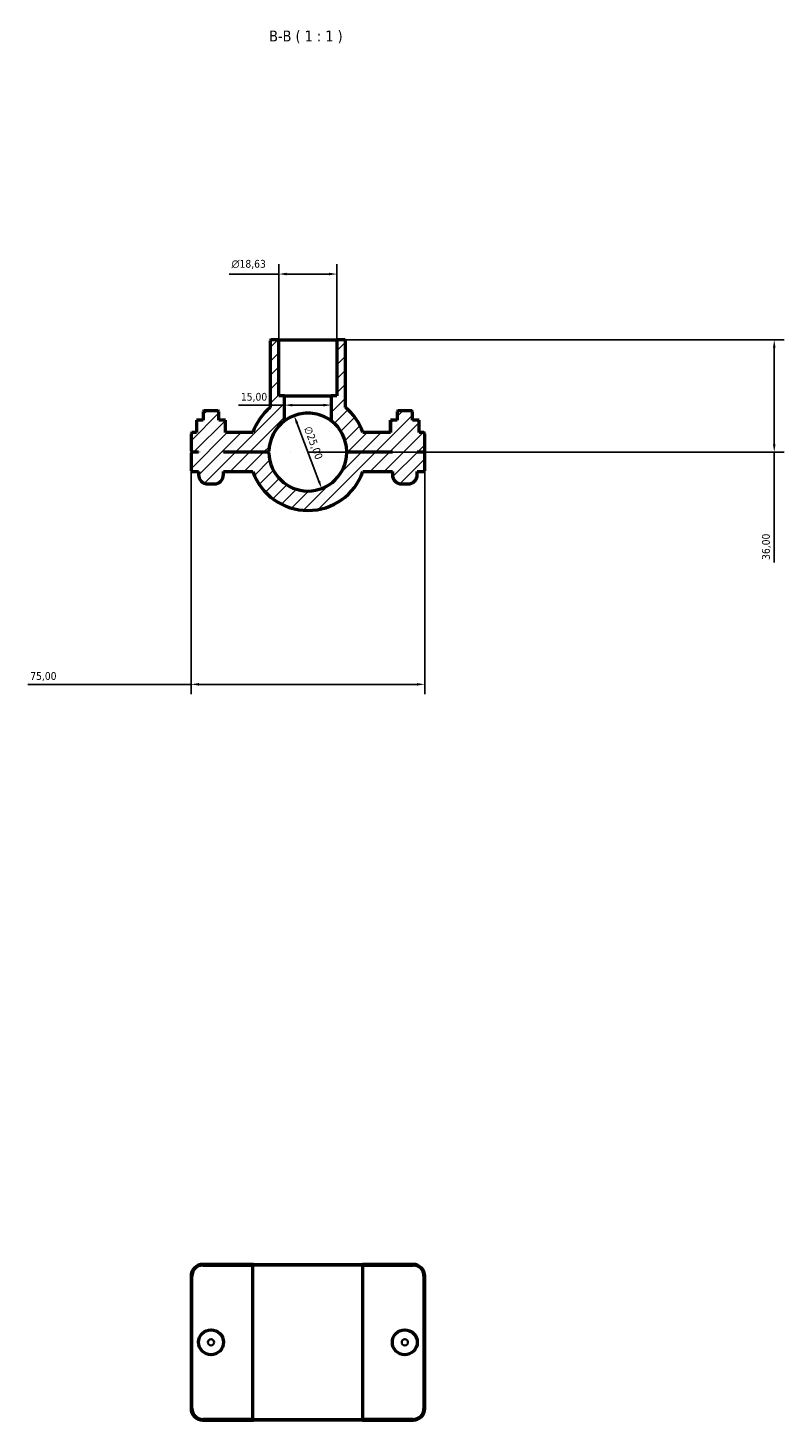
# Model space of a CAD drawing. Header units: millimetres. Extents: x 0 to 1139, y 0 to 1083.
# Tile 4 of 7: x 337 to 579, y 636 to 1083. Entities that reach past the tile are written whole.
import ezdxf

# ---------------------------------------------------------------- set-up
doc = ezdxf.new("R2010")
doc.units = ezdxf.units.MM
for name, color, linetype, lineweight in [('Dimension (ISO)', 7, 'Continuous', 25), ('Hatch (ISO)', 7, 'Continuous', 18), ('Symbol (ISO)', 7, 'Continuous', 25), ('Visible (ISO)', 7, 'Continuous', 50), ('Visible Narrow (ISO)', 7, 'Continuous', 35)]:
    doc.layers.add(name, color=color, linetype=linetype, lineweight=lineweight)
doc.styles.add('Label Text (ISO)', font='tahoma.ttf')
doc.styles.add('Note Text (ISO)', font='tahoma.ttf')
doc.dimstyles.new('Default (ISO)', dxfattribs={"dimtxt": 2.5, "dimasz": 2.5, "dimexe": 3.175, "dimexo": 0, "dimgap": 0.762, "dimtad": 1, "dimrnd": 1e-08, "dimzin": 0, "dimtxsty": 'Note Text (ISO)', "dimcen": 0.09, "dimdle": 10, "dimclrd": 256, "dimclre": 256, "dimclrt": 232, "dimazin": 0, "dimtfac": 1.40208, "dimtmove": 0, "dimatfit": 3, "dimfxl": 1, "dimtolj": 1, "dimtzin": 0, "dimlwd": -1, "dimlwe": -1, "dimarcsym": 0})

# ---------------------------------------------------------------- blocks, each defined once
blk = doc.blocks.new('*D11')
at = {"layer": 'Defpoints', "color": 0, "transparency": 16777216}
for p in [(422.12, 958.35), (430.95, 934.97)]:
    blk.add_point(p, dxfattribs=at)
at = {"layer": 'Dimension (ISO)', "transparency": 16777216}
blk.add_line((430.06, 937.3), (423, 956.02), dxfattribs=at)
blk.add_arc((426.53, 946.66), 12.5, 53.1301, 125.2336, dxfattribs=at)
for points in [[(423.39, 956.16), (422.61, 955.87), (422.12, 958.35)], [(430.45, 937.45), (429.67, 937.16), (430.95, 934.97)]]:
    blk.add_solid(points, dxfattribs=at)
at = {"layer": 'Dimension (ISO)', "color": 232, "true_color": 0xca0064, "transparency": 16777216, "insert": (427.56, 955.2), "char_height": 2.5, "attachment_point": 1, "rotation": 290.6804, "style": 'Note Text (ISO)'}
blk.add_mtext('\\A1;∅25,00', dxfattribs=at)
blk = doc.blocks.new('*D12')
at = {"layer": 'Defpoints', "color": 0, "transparency": 16777216}
for p in [(435.85, 982.66), (426.53, 946.66), (576.2, 946.66)]:
    blk.add_point(p, dxfattribs=at)
at = {"layer": 'Dimension (ISO)', "transparency": 16777216}
for p, q in [((435.85, 982.66), (579.38, 982.66)), ((576.2, 980.16), (576.2, 949.16)), ((426.53, 946.66), (579.38, 946.66)), ((576.2, 946.66), (576.2, 911.27))]:
    blk.add_line(p, q, dxfattribs=at)
for points in [[(575.78, 980.16), (576.62, 980.16), (576.2, 982.66)], [(575.78, 949.16), (576.62, 949.16), (576.2, 946.66)]]:
    blk.add_solid(points, dxfattribs=at)
at = {"layer": 'Dimension (ISO)', "color": 232, "true_color": 0xca0064, "transparency": 16777216, "insert": (572.27, 912.04), "char_height": 2.5, "attachment_point": 1, "rotation": 90, "style": 'Note Text (ISO)'}
blk.add_mtext('\\A1;36,00', dxfattribs=at)
blk = doc.blocks.new('*D13')
at = {"layer": 'Defpoints', "color": 0, "transparency": 16777216}
for p in [(389.03, 940.66), (464.03, 940.66), (389.03, 872.12)]:
    blk.add_point(p, dxfattribs=at)
at = {"layer": 'Dimension (ISO)', "transparency": 16777216}
for p, q in [((389.03, 940.66), (389.03, 868.95)), ((464.03, 940.66), (464.03, 868.95)), ((389.03, 872.12), (336.65, 872.12)), ((461.53, 872.12), (391.53, 872.12))]:
    blk.add_line(p, q, dxfattribs=at)
for points in [[(391.53, 872.54), (391.53, 871.7), (389.03, 872.12)], [(461.53, 872.54), (461.53, 871.7), (464.03, 872.12)]]:
    blk.add_solid(points, dxfattribs=at)
at = {"layer": 'Dimension (ISO)', "color": 232, "true_color": 0xca0064, "transparency": 16777216, "insert": (337.41, 876.05), "char_height": 2.5, "attachment_point": 1, "style": 'Note Text (ISO)'}
blk.add_mtext('\\A1;75,00', dxfattribs=at)
blk = doc.blocks.new('*D14')
at = {"layer": 'Defpoints', "color": 0, "transparency": 16777216}
for p in [(419.03, 961.72), (419.03, 961.72), (434.03, 961.72)]:
    blk.add_point(p, dxfattribs=at)
at = {"layer": 'Dimension (ISO)', "transparency": 16777216}
for p, q in [((419.03, 961.72), (404.25, 961.72)), ((431.53, 961.72), (421.53, 961.72))]:
    blk.add_line(p, q, dxfattribs=at)
for points in [[(421.53, 962.14), (421.53, 961.3), (419.03, 961.72)], [(431.53, 962.14), (431.53, 961.3), (434.03, 961.72)]]:
    blk.add_solid(points, dxfattribs=at)
at = {"layer": 'Dimension (ISO)', "color": 232, "true_color": 0xca0064, "transparency": 16777216, "insert": (405.02, 965.65), "char_height": 2.5, "attachment_point": 1, "style": 'Note Text (ISO)'}
blk.add_mtext('\\A1;15,00', dxfattribs=at)
blk = doc.blocks.new('*D15')
at = {"layer": 'Defpoints', "color": 0, "transparency": 16777216}
for p in [(417.22, 1003.78), (417.22, 982.66), (435.85, 982.66)]:
    blk.add_point(p, dxfattribs=at)
at = {"layer": 'Dimension (ISO)', "transparency": 16777216}
for p, q in [((417.22, 982.66), (417.22, 1006.96)), ((435.85, 982.66), (435.85, 1006.96)), ((417.22, 1003.78), (401.23, 1003.78)), ((433.35, 1003.78), (419.72, 1003.78))]:
    blk.add_line(p, q, dxfattribs=at)
for points in [[(419.72, 1004.2), (419.72, 1003.37), (417.22, 1003.78)], [(433.35, 1004.2), (433.35, 1003.37), (435.85, 1003.78)]]:
    blk.add_solid(points, dxfattribs=at)
at = {"layer": 'Dimension (ISO)', "color": 232, "true_color": 0xca0064, "transparency": 16777216, "insert": (401.99, 1008.31), "char_height": 2.5, "attachment_point": 1, "style": 'Note Text (ISO)'}
blk.add_mtext('\\A1;\\fAIGDT|b0|i0;\\H2.5000;\\ln\\fTahoma|b0|i0;\\H2.5000;18,63', dxfattribs=at)

msp = doc.modelspace()

# ---------------------------------------------------------------- hatches: boundary and pattern name
at = {"layer": 'Hatch (ISO)'}
h = msp.add_hatch(dxfattribs=at)
h.set_pattern_fill('ANSI31', color=256, scale=25.4, style=0)
h.set_pattern_definition([(45, (0, 0), (-2.245064, 2.245064), [])])
edge = h.paths.add_edge_path()
edge.add_line((389.031, 946.96), (389.281, 946.71))
edge.add_line((389.281, 946.71), (391.431, 946.71))
edge.add_line((391.431, 946.71), (391.431, 946.61))
edge.add_line((391.431, 946.61), (389.281, 946.61))
edge.add_line((389.281, 946.61), (389.031, 946.36))
edge.add_line((389.031, 946.36), (389.031, 940.66))
edge.add_line((389.031, 940.66), (389.281, 940.41))
edge.add_line((389.281, 940.41), (391.431, 940.41))
edge.add_line((391.431, 940.41), (391.431, 939.41))
edge.add_ellipse((394.431, 939.41), major_axis=(-3, 0), ratio=1, start_angle=0, end_angle=90)
edge.add_line((394.431, 936.41), (396.431, 936.41))
edge.add_ellipse((396.431, 939.41), major_axis=(0, -3), ratio=1, start_angle=0, end_angle=90)
edge.add_line((399.431, 939.41), (399.431, 940.41))
edge.add_line((399.431, 940.41), (408.854, 940.41))
edge.add_ellipse((426.531, 946.66), major_axis=(-17.678, -6.25), ratio=1, start_angle=0, end_angle=141.05756)
edge.add_line((444.209, 940.41), (453.631, 940.41))
edge.add_line((453.631, 940.41), (453.631, 939.41))
edge.add_ellipse((456.631, 939.41), major_axis=(-3, 0), ratio=1, start_angle=0, end_angle=90)
edge.add_line((456.631, 936.41), (458.631, 936.41))
edge.add_ellipse((458.631, 939.41), major_axis=(0, -3), ratio=1, start_angle=0, end_angle=90)
edge.add_line((461.631, 939.41), (461.631, 940.41))
edge.add_line((461.631, 940.41), (463.781, 940.41))
edge.add_line((463.781, 940.41), (464.031, 940.66))
edge.add_line((464.031, 940.66), (464.031, 946.36))
edge.add_line((464.031, 946.36), (463.781, 946.61))
edge.add_line((463.781, 946.61), (461.631, 946.61))
edge.add_line((461.631, 946.61), (461.631, 946.71))
edge.add_line((461.631, 946.71), (463.781, 946.71))
edge.add_line((463.781, 946.71), (464.031, 946.96))
edge.add_line((464.031, 946.96), (464.031, 952.66))
edge.add_line((464.031, 952.66), (463.781, 952.91))
edge.add_line((463.781, 952.91), (462.236, 952.91))
edge.add_line((462.236, 952.91), (462.236, 956.91))
edge.add_line((462.236, 956.91), (460.131, 956.91))
edge.add_line((460.131, 956.91), (460.131, 959.66))
edge.add_line((460.131, 959.66), (459.881, 959.91))
edge.add_line((459.881, 959.91), (455.381, 959.91))
edge.add_line((455.381, 959.91), (455.131, 959.66))
edge.add_line((455.131, 959.66), (455.131, 956.91))
edge.add_line((455.131, 956.91), (453.027, 956.91))
edge.add_line((453.027, 956.91), (453.027, 952.91))
edge.add_line((453.027, 952.91), (444.209, 952.91))
edge.add_ellipse((426.531, 946.66), major_axis=(17.678, 6.25), ratio=1, start_angle=0, end_angle=30.29749)
edge.add_line((438.641, 960.975), (438.641, 982.41))
edge.add_line((438.641, 982.41), (438.391, 982.66))
edge.add_line((438.391, 982.66), (435.847, 982.66))
edge.add_line((435.847, 982.66), (435.847, 964.66))
edge.add_line((435.847, 964.66), (434.031, 964.66))
edge.add_line((434.031, 964.66), (434.031, 956.66))
edge.add_ellipse((426.531, 946.66), major_axis=(7.5, 10), ratio=1, start_angle=308.24502, end_angle=360, ccw=False)
edge.add_line((439.028, 946.96), (439.281, 946.71))
edge.add_line((439.281, 946.71), (453.631, 946.71))
edge.add_line((453.631, 946.71), (453.631, 946.61))
edge.add_line((453.631, 946.61), (439.281, 946.61))
edge.add_line((439.281, 946.61), (439.028, 946.36))
edge.add_ellipse((426.531, 946.66), major_axis=(12.496, -0.3), ratio=1, start_angle=182.75024, end_angle=360, ccw=False)
edge.add_line((414.035, 946.36), (413.781, 946.61))
edge.add_line((413.781, 946.61), (399.431, 946.61))
edge.add_line((399.431, 946.61), (399.431, 946.71))
edge.add_line((399.431, 946.71), (413.781, 946.71))
edge.add_line((413.781, 946.71), (414.035, 946.96))
edge.add_ellipse((426.531, 946.66), major_axis=(-12.496, 0.3), ratio=1, start_angle=308.24502, end_angle=360, ccw=False)
edge.add_line((419.031, 956.66), (419.031, 964.66))
edge.add_line((419.031, 964.66), (417.216, 964.66))
edge.add_line((417.216, 964.66), (417.216, 982.66))
edge.add_line((417.216, 982.66), (414.671, 982.66))
edge.add_line((414.671, 982.66), (414.421, 982.41))
edge.add_line((414.421, 982.41), (414.421, 960.975))
edge.add_ellipse((426.531, 946.66), major_axis=(-12.11, 14.315), ratio=1, start_angle=0, end_angle=30.29749)
edge.add_line((408.854, 952.91), (400.036, 952.91))
edge.add_line((400.036, 952.91), (400.036, 956.91))
edge.add_line((400.036, 956.91), (397.931, 956.91))
edge.add_line((397.931, 956.91), (397.931, 959.66))
edge.add_line((397.931, 959.66), (397.681, 959.91))
edge.add_line((397.681, 959.91), (393.181, 959.91))
edge.add_line((393.181, 959.91), (392.931, 959.66))
edge.add_line((392.931, 959.66), (392.931, 956.91))
edge.add_line((392.931, 956.91), (390.827, 956.91))
edge.add_line((390.827, 956.91), (390.827, 952.91))
edge.add_line((390.827, 952.91), (389.281, 952.91))
edge.add_line((389.281, 952.91), (389.031, 952.66))
edge.add_line((389.031, 952.66), (389.031, 946.96))

# ---------------------------------------------------------------- linework, layer by layer
at = {"layer": 'Visible (ISO)'}
for p, q in [((414.671, 982.66), (414.421, 982.41)), ((414.421, 982.41), (414.421, 960.975)), ((417.216, 982.66), (414.671, 982.66)), ((417.216, 964.66), (417.216, 982.66)), ((417.216, 982.66), (435.847, 982.66)), ((438.391, 982.66), (435.847, 982.66)), ((435.847, 982.66), (435.847, 964.66)), ((438.641, 982.41), (438.391, 982.66)), ((438.641, 960.975), (438.641, 982.41)), ((419.031, 964.66), (417.216, 964.66)), ((419.031, 956.66), (419.031, 964.66)), ((419.031, 964.66), (434.031, 964.66)), ((435.847, 964.66), (434.031, 964.66)), ((434.031, 964.66), (434.031, 956.66)), ((392.931, 956.91), (390.827, 956.91)), ((390.827, 956.91), (390.827, 952.91)), ((393.181, 959.91), (392.931, 959.66)), ((392.931, 959.66), (392.931, 956.91)), ((397.681, 959.91), (393.181, 959.91)), ((397.931, 959.66), (397.681, 959.91)), ((397.931, 956.91), (397.931, 959.66)), ((400.036, 956.91), (397.931, 956.91)), ((400.036, 952.91), (400.036, 956.91)), ((400.036, 956.91), (400.05, 956.91)), ((400.05, 952.91), (400.05, 956.91)), ((453.027, 956.91), (453.012, 956.91)), ((453.012, 952.91), (453.012, 956.91)), ((455.131, 956.91), (453.027, 956.91)), ((453.027, 956.91), (453.027, 952.91)), ((455.381, 959.91), (455.131, 959.66)), ((455.131, 959.66), (455.131, 956.91)), ((459.881, 959.91), (455.381, 959.91)), ((460.131, 959.66), (459.881, 959.91)), ((460.131, 956.91), (460.131, 959.66)), ((462.236, 956.91), (460.131, 956.91)), ((462.236, 952.91), (462.236, 956.91)), ((389.281, 952.91), (389.031, 952.66)), ((389.031, 952.66), (389.031, 946.96)), ((390.827, 952.91), (389.281, 952.91)), ((408.854, 952.91), (400.036, 952.91)), ((453.027, 952.91), (444.209, 952.91)), ((463.781, 952.91), (462.236, 952.91)), ((464.031, 952.66), (463.781, 952.91)), ((464.031, 946.96), (464.031, 952.66)), ((389.031, 946.96), (389.281, 946.71)), ((389.281, 946.61), (389.031, 946.36)), ((389.031, 946.36), (389.031, 940.66)), ((389.281, 946.71), (391.431, 946.71)), ((391.431, 946.61), (389.281, 946.61)), ((391.431, 946.71), (391.431, 946.61)), ((399.431, 946.61), (399.431, 946.71)), ((399.431, 946.71), (413.781, 946.71)), ((413.781, 946.61), (399.431, 946.61)), ((413.781, 946.71), (414.035, 946.96)), ((414.035, 946.36), (413.781, 946.61)), ((439.028, 946.96), (439.281, 946.71)), ((439.281, 946.61), (439.028, 946.36)), ((439.281, 946.71), (453.631, 946.71)), ((453.631, 946.61), (439.281, 946.61)), ((453.631, 946.71), (453.631, 946.61)), ((461.631, 946.61), (461.631, 946.71)), ((461.631, 946.71), (463.781, 946.71)), ((463.781, 946.61), (461.631, 946.61)), ((463.781, 946.71), (464.031, 946.96)), ((464.031, 946.36), (463.781, 946.61)), ((464.031, 940.66), (464.031, 946.36)), ((389.031, 940.66), (389.281, 940.41)), ((389.281, 940.41), (391.431, 940.41)), ((391.431, 940.41), (391.431, 939.41)), ((399.431, 939.41), (399.431, 940.41)), ((399.431, 940.41), (408.854, 940.41)), ((444.209, 940.41), (453.631, 940.41)), ((453.631, 940.41), (453.631, 939.41)), ((461.631, 939.41), (461.631, 940.41)), ((461.631, 940.41), (463.781, 940.41)), ((463.781, 940.41), (464.031, 940.66)), ((394.431, 936.41), (396.431, 936.41)), ((456.631, 936.41), (458.631, 936.41)), ((409.031, 686.001), (392.781, 686.001)), ((392.781, 685.751), (408.854, 685.751)), ((444.209, 685.751), (408.854, 685.751)), ((408.854, 636.251), (408.854, 685.751)), ((409.031, 686.001), (444.031, 686.001)), ((460.281, 686.001), (444.031, 686.001)), ((444.209, 685.751), (460.281, 685.751)), ((444.209, 636.251), (444.209, 685.751)), ((389.031, 682.251), (389.031, 639.751)), ((389.281, 639.751), (389.281, 682.251)), ((463.781, 682.251), (463.781, 639.751)), ((464.031, 639.751), (464.031, 682.251)), ((408.854, 636.251), (392.781, 636.251)), ((392.781, 636.001), (409.031, 636.001)), ((408.854, 636.251), (444.209, 636.251)), ((444.031, 636.001), (409.031, 636.001)), ((444.031, 636.001), (460.281, 636.001)), ((460.281, 636.251), (444.209, 636.251))]:
    msp.add_line(p, q, dxfattribs=at)
for centre in [(395.431, 661.001), (457.631, 661.001)]:
    msp.add_circle(centre, 4, dxfattribs=at)
for centre, radius, start, end in [((426.531, 946.66), 18.75, 130.23129, 160.52878), ((426.531, 946.66), 18.75, 19.47122, 49.76871), ((426.531, 946.66), 12.5, 126.8699, 178.62488), ((426.531, 946.66), 12.5, 1.37512, 53.1301), ((426.531, 946.66), 12.5, 181.37512, 358.62488), ((394.431, 939.41), 3, 180, 270), ((396.431, 939.41), 3, 270, 0), ((426.531, 946.66), 18.75, 199.47122, 340.52878), ((456.631, 939.41), 3, 180, 270), ((458.631, 939.41), 3, 270, 0), ((392.781, 682.251), 3.75, 90, 180), ((392.781, 682.251), 3.5, 90, 180), ((460.281, 682.251), 3.75, 0, 90), ((460.281, 682.251), 3.5, 0, 90), ((392.781, 639.751), 3.75, 180, 270), ((392.781, 639.751), 3.5, 180, 270), ((460.281, 639.751), 3.75, 270, 0), ((460.281, 639.751), 3.5, 270, 0)]:
    msp.add_arc(centre, radius, start, end, dxfattribs=at)
msp.add_open_spline([(434.031, 956.66), (434.031, 956.66), (433.831, 956.818), (433.06, 957.33), (432.489, 957.673), (431.185, 958.284), (430.358, 958.598), (428.516, 959.038), (427.5, 959.16), (425.563, 959.16), (424.546, 959.038), (422.705, 958.598), (421.878, 958.284), (420.574, 957.673), (420.003, 957.33), (419.231, 956.818), (419.031, 956.66), (419.031, 956.66)], degree=3, knots=[0, 0, 0, 0, 0.2923998, 0.2923998, 0.5847995, 0.5847995, 0.8753127, 0.8753127, 1.1658259, 1.1658259, 1.4563391, 1.4563391, 1.7468523, 1.7468523, 2.039252, 2.039252, 2.3316518, 2.3316518, 2.3316518, 2.3316518], dxfattribs=at)
for points in [[(409.031, 686.001), (408.972, 685.918), (408.913, 685.834), (408.854, 685.751)], [(444.031, 686.001), (444.091, 685.918), (444.15, 685.834), (444.209, 685.751)], [(409.031, 636.001), (408.972, 636.084), (408.913, 636.167), (408.854, 636.251)], [(444.031, 636.001), (444.091, 636.084), (444.15, 636.167), (444.209, 636.251)]]:
    msp.add_open_spline(points, degree=3, dxfattribs=at)
at = {"layer": 'Visible Narrow (ISO)'}
for p, q in [((392.781, 685.763), (392.781, 685.988)), ((460.281, 685.763), (460.281, 685.988)), ((389.269, 682.251), (389.044, 682.251)), ((463.794, 682.251), (464.019, 682.251)), ((389.269, 639.751), (389.044, 639.751)), ((463.794, 639.751), (464.019, 639.751)), ((392.781, 636.238), (392.781, 636.013)), ((460.281, 636.238), (460.281, 636.013))]:
    msp.add_line(p, q, dxfattribs=at)
for centre in [(395.431, 661.001), (457.631, 661.001)]:
    msp.add_circle(centre, 1, dxfattribs=at)

# ---------------------------------------------------------------- texts
at = {"layer": 'Symbol (ISO)', "insert": (414.092, 1077.785), "char_height": 3.5, "attachment_point": 7, "style": 'Label Text (ISO)'}
msp.add_mtext('B-B ( 1 : 1 )', dxfattribs=at)

# ---------------------------------------------------------------- dimensions: what is measured, and where the dimension line sits
at = {"layer": 'Dimension (ISO)'}
dim = msp.add_linear_dim(base=(417.216, 1003.782), p1=(435.847, 982.66), p2=(417.216, 982.66), angle=180, text='\\fAIGDT|b0|i0;\\H2.5000;\\ln\\fTahoma|b0|i0;\\H2.5000;<>', dimstyle='Default (ISO)', override={"dimdec": 2, "dimtp": 0, "dimtm": 0, "dimtdec": 2, "dimtofl": 0, "dimatfit": 2}, dxfattribs=at)
dim.commit()
dim.dimension.update_dxf_attribs({"geometry": '*D15', "text_midpoint": (407.519, 1003.782), "dimtype": 160})
for base, p1, p2, angle, override, picture, middle in [((576.202, 946.66), (435.847, 982.66), (426.531, 946.66), 90, {"dimdec": 2, "dimtp": 0, "dimtm": 0, "dimtdec": 2, "dimtofl": 0, "dimatfit": 2}, '*D12', (576.202, 916.16)), ((419.031, 961.721), (434.031, 961.721), (419.031, 961.721), 180, {"dimdec": 2, "dimse1": 1, "dimse2": 1, "dimtp": 0, "dimtm": 0, "dimtdec": 2, "dimtofl": 0, "dimatfit": 2}, '*D14', (409.031, 961.721))]:
    dim = msp.add_linear_dim(base=base, p1=p1, p2=p2, angle=angle, dimstyle='Default (ISO)', override=override, dxfattribs=at)
    dim.commit()
    dim.dimension.update_dxf_attribs({"geometry": picture, "text_midpoint": middle, "dimtype": 160})
dim = msp.add_diameter_dim_2p(p1=(430.946, 934.966), p2=(422.117, 958.355), dimstyle='Default (ISO)', override={"dimdec": 2, "dimlfac": 1, "dimtp": 0, "dimtm": 0, "dimtdec": 2, "dimatfit": 2}, dxfattribs=at)
dim.commit()
dim.dimension.update_dxf_attribs({"geometry": '*D11', "text_midpoint": (425.777, 948.657), "dimtype": 163})
dim = msp.add_linear_dim(base=(389.031, 872.12), p1=(464.031, 940.66), p2=(389.031, 940.66), dimstyle='Default (ISO)', override={"dimdec": 2, "dimtp": 0, "dimtm": 0, "dimtdec": 2, "dimtofl": 0, "dimatfit": 2}, dxfattribs=at)
dim.commit()
dim.dimension.update_dxf_attribs({"geometry": '*D13', "text_midpoint": (341.531, 872.12), "dimtype": 160})

doc.saveas('drawing.dxf')
